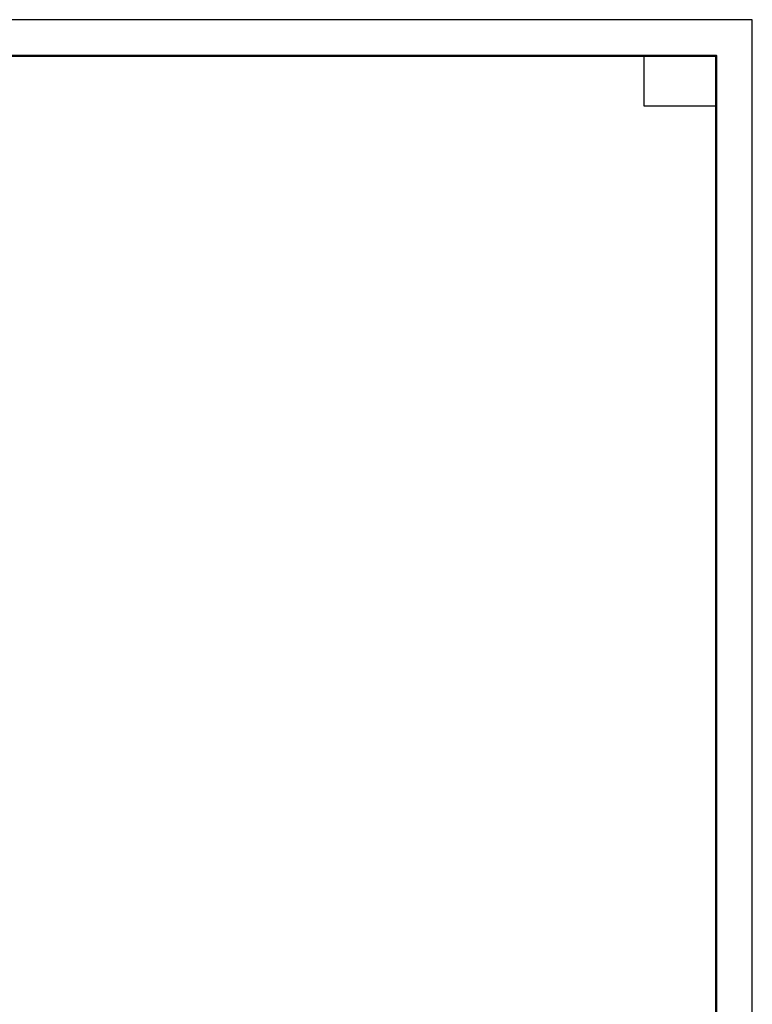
# Model space of a CAD drawing. Header units: millimetres. Extents: x 0 to 42000, y 0 to 29700.
# Tile 9 of 9: x 31834 to 42000, y 16035 to 29700. Entities that reach past the tile are written whole.
import ezdxf

# ---------------------------------------------------------------- set-up
doc = ezdxf.new("R2010")
doc.units = ezdxf.units.MM
doc.layers.add('Standard', color=7, linetype='Continuous', lineweight=25)

msp = doc.modelspace()

# ---------------------------------------------------------------- linework, layer by layer
at = {"layer": 'Standard', "color": 7, "linetype": 'Continuous', "lineweight": 35, "transparency": 33554687}
for p, q in [((41500, 27600), (41500, 20500)), ((41500, 27200), (41500, 20100))]:
    msp.add_line(p, q, dxfattribs=at)
at = {"layer": 'Standard', "color": 7, "linetype": 'Continuous', "lineweight": 50, "transparency": 33554687}
msp.add_line((41500, 27100), (41500, 23200), dxfattribs=at)
at = {"layer": 'Standard', "color": 7, "linetype": 'Continuous', "lineweight": 25, "transparency": 33554687}
for points in [[(0, 0), (42000, 0), (42000, 29700), (0, 29700), (0, 0)], [(41500, 29200), (41500, 28500), (40500, 28500), (40500, 29200), (41500, 29200)]]:
    msp.add_lwpolyline(points, close=True, dxfattribs=at)
at = {"layer": 'Standard', "color": 7, "linetype": 'Continuous', "lineweight": 50, "transparency": 33554687}
msp.add_lwpolyline([(2000, 29200), (41500, 29200), (41500, 500), (2000, 500), (2000, 29200)], close=True, dxfattribs=at)
at = {"layer": 'Standard', "color": 7, "linetype": 'Continuous', "lineweight": 13, "transparency": 33554687}
msp.add_lwpolyline([(41500, 29200), (2000, 29200), (2000, 6000), (41500, 6000), (41500, 29200)], dxfattribs=at)

doc.saveas('drawing.dxf')
